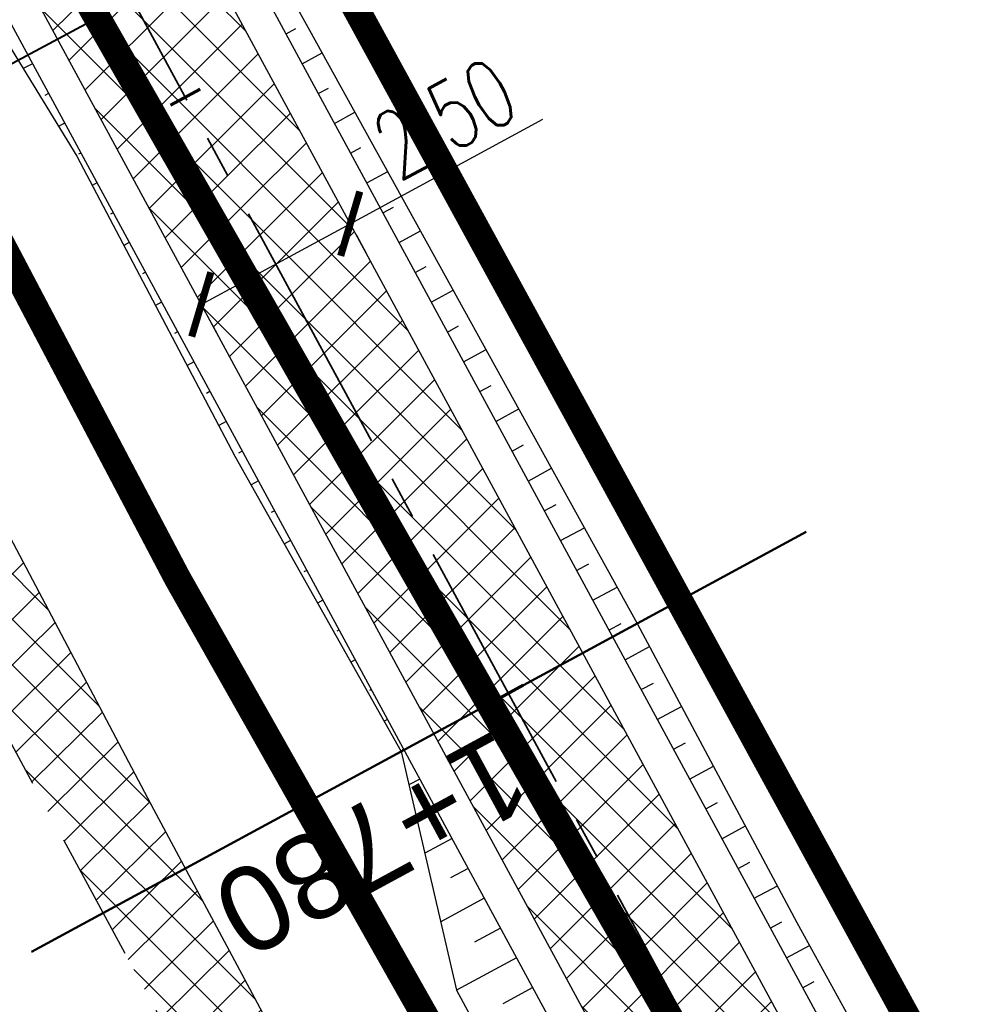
# Model space of a CAD drawing. Header units: metres. Extents: x 7529682 to 7533711, y 5721195 to 5727842.
# Tile 140 of 232: x 7530541 to 7530555, y 5726220 to 5726234. Entities that reach past the tile are written whole.
import ezdxf

# ---------------------------------------------------------------- set-up
doc = ezdxf.new("R2010")
doc.units = ezdxf.units.M
doc.header["$PDMODE"] = 1
doc.header["$PDSIZE"] = 0.3
for name, pattern in [('817-dzialki-09-05-04$0$HIDDEN', [0.375, 0.25, -0.125]), ('ACAD_ISO05W100', [33, 24, -3, 0, -3, 0, -3]), ('CENTER2', [28.575000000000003, 19.05, -3.175, 3.175, -3.175]), ('HIDDEN', [9.524999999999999, 6.35, -3.175])]:
    doc.linetypes.add(name, pattern=pattern)
for name, color, linetype in [('C-DROGI-SYTUACJA', 7, 'Continuous'), ('C-DROGI-SYTUACJA-ETYKIETY', 7, 'Continuous'), ('D-hatch-pobocza', 131, 'Continuous'), ('D-pobocza', 60, 'Continuous'), ('D-rowy', 160, 'Continuous'), ('D-skarpa', 2, 'Continuous'), ('D-skarpa-kreskowanie', 2, 'Continuous'), ('D-wymiary', 1, 'Continuous')]:
    doc.layers.add(name, color=color, linetype=linetype)
for name, color, linetype, lineweight, true_color in [('D-hatch-ciag-pieszo-rowerowy', 7, 'Continuous', 13, 0xff9f80), ('D-LR-etap-III', 7, '817-dzialki-09-05-04$0$HIDDEN', 50, 0x00008f), ('D-przekroje-pop', 7, 'Continuous', 50, 0x000099), ('D-typowe', 7, 'Continuous', 40, 0x0061c2)]:
    doc.layers.add(name, color=color, linetype=linetype, lineweight=lineweight, true_color=true_color)
for name, color, linetype, lineweight in [('D-krawędzie', 3, 'Continuous', 30), ('D-obrzeża', 2, 'Continuous', 30), ('D-pas-drogowy', 7, 'ACAD_ISO05W100', 50)]:
    doc.layers.add(name, color=color, linetype=linetype, lineweight=lineweight)
doc.layers.add('poprzeczki', color=7, linetype='Continuous', true_color=0x0000c7)
doc.styles.add('DIMTEXT', font='simplex.shx', dxfattribs={"width": 0.7})
doc.styles.get("Standard").update_dxf_attribs({"font": 'arial.ttf'})
doc.dimstyles.new('500', dxfattribs={"dimtxt": 1, "dimasz": 0.6999999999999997, "dimexe": 0.2, "dimexo": 0.5, "dimgap": 0.2, "dimtad": 1, "dimrnd": 0.005, "dimzin": 0, "dimdsep": 46, "dimtxsty": 'DIMTEXT', "dimblk": 'ARCHTICK', "dimcen": 0, "dimclrd": 256, "dimclre": 256, "dimclrt": 2, "dimadec": 5, "dimazin": 0, "dimtfac": 1, "dimtofl": 0, "dimtmove": 0, "dimatfit": 3, "dimfxl": 1, "dimtolj": 1, "dimtzin": 0, "dimlwd": -1, "dimlwe": -1, "dimarcsym": 0})
pattern_1 = [(45, (0, 0), (-0.3367596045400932, 0.3367596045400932), []), (135, (0, 0), (-0.3367596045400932, -0.3367596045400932), [])]

# ---------------------------------------------------------------- blocks, each defined once
blk = doc.blocks.new('_ArchTick')
at = {"color": 0, "linetype": 'ByBlock', "const_width": 0.15}
blk.add_lwpolyline([(-0.5, -0.5), (0.5, 0.5)], dxfattribs=at)
blk = doc.blocks.new('*D62')
at = {"layer": 'D-wymiary', "transparency": 16777216}
for p, q in [((7530546.145613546, 5726231.467926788), (7530548.988534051, 5726233.008136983)), ((7530543.947479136, 5726230.277042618), (7530546.145613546, 5726231.467926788)), ((7530546.38379038, 5726231.028299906), (7530546.24088428, 5726231.292076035)), ((7530544.18565597, 5726229.837415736), (7530544.04274987, 5726230.101191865))]:
    blk.add_line(p, q, dxfattribs=at)
at = {"layer": 'Defpoints', "color": 0, "transparency": 16777216}
for p in [(7530546.145613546, 5726231.467926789), (7530546.145613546, 5726231.467926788), (7530543.947479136, 5726230.277042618)]:
    blk.add_point(p, dxfattribs=at)
at = {"layer": 'D-wymiary', "transparency": 16777216, "xscale": 0.6999999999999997, "yscale": 0.6999999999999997, "zscale": 0.6999999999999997}
for p, rotation in [((7530546.145613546, 5726231.467926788), 28.44752390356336), ((7530543.947479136, 5726230.277042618), 208.4475239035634)]:
    blk.add_blockref('_ArchTick', p, dxfattribs=dict(at, rotation=rotation))
at = {"layer": 'D-wymiary', "color": 2, "transparency": 16777216, "insert": (7530547.541365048, 5726233.020233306), "char_height": 1, "attachment_point": 5, "rotation": 28.44752390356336, "style": 'DIMTEXT'}
blk.add_mtext('\\A1;2.50', dxfattribs=at)
blk = doc.blocks.new('AeccTickLine')
at = {"color": 0, "linetype": 'ByBlock', "lineweight": -2}
blk.add_line((0, 1), (-3.673819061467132e-16, -1), dxfattribs=at)

msp = doc.modelspace()

# ---------------------------------------------------------------- hatches: boundary and pattern name
at = {"layer": 'D-hatch-ciag-pieszo-rowerowy'}
h = msp.add_hatch(dxfattribs=at)
h.set_pattern_fill('ANSI37', color=256, scale=0.15, style=0)
h.set_pattern_definition(pattern_1)
edge = h.paths.add_edge_path()
edge.add_line((7530579.998522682, 5726163.493739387), (7530582.284496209, 5726164.518555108))
edge.add_line((7530582.284496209, 5726164.518555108), (7530574.938047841, 5726178.433592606))
edge.add_arc((7530619.154135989, 5726201.777490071), 49.99999999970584, 202.6680019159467, 207.8318275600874, ccw=False)
edge.add_line((7530573.016462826, 5726182.507951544), (7530570.149922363, 5726189.371401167))
edge.add_arc((7530524.012249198, 5726170.10186264), 50.00000000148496, 22.66800191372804, 27.59343639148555)
edge.add_line((7530568.325081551, 5726193.261588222), (7530565.111118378, 5726199.411048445))
edge.add_arc((7530529.660852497, 5726180.883267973), 40.00000000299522, 27.5934364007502, 33.13088798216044)
edge.add_line((7530563.157820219, 5726202.745407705), (7530555.510576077, 5726214.462444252))
edge.add_arc((7530589.007543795, 5726236.324583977), 39.99999999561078, 208.4475238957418, 213.1308879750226, ccw=False)
edge.add_line((7530553.837393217, 5726217.270437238), (7530543.027684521, 5726237.223001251))
edge.add_line((7530543.027684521, 5726237.223001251), (7530528.098577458, 5726266.318802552))
edge.add_line((7530528.098577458, 5726266.318802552), (7530507.524476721, 5726305.703644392))
edge.add_line((7530507.524476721, 5726305.703644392), (7530488.365786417, 5726341.908676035))
edge.add_line((7530488.365786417, 5726341.908676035), (7530485.291037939, 5726347.724119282))
edge.add_line((7530485.291037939, 5726347.724119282), (7530482.336740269, 5726347.963133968))
edge.add_line((7530482.336740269, 5726347.963133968), (7530486.156097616, 5726340.739370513))
edge.add_line((7530486.156097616, 5726340.739370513), (7530505.311679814, 5726304.540212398))
edge.add_line((7530505.311679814, 5726304.540212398), (7530525.878466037, 5726265.169372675))
edge.add_line((7530525.878466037, 5726265.169372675), (7530540.816194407, 5726236.056769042))
edge.add_line((7530540.816194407, 5726236.056769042), (7530551.687957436, 5726215.98966512))
edge.add_arc((7530586.858108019, 5726235.043811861), 40.00000000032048, 208.4475238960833, 213.1308879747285)
edge.add_line((7530553.361140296, 5726213.181672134), (7530560.998180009, 5726201.480270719))
edge.add_arc((7530527.501212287, 5726179.618130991), 40.00000000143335, 27.59343638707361, 33.130887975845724, ccw=False)
edge.add_line((7530562.95147817, 5726198.145911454), (7530566.059636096, 5726192.19889448))
edge.add_arc((7530521.746803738, 5726169.039168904), 50.00000000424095, 22.668001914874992, 27.593436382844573, ccw=False)
edge.add_line((7530567.884476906, 5726188.308707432), (7530570.753025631, 5726181.440449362))
edge.add_arc((7530616.890698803, 5726200.709987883), 50.00000000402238, 202.6680019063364, 207.8318275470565)
edge.add_line((7530572.674610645, 5726177.366090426), (7530579.998522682, 5726163.493739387))
at = {"layer": 'D-hatch-pobocza'}
h = msp.add_hatch(dxfattribs=at)
h.set_pattern_fill('ANSI37', color=256, scale=0.15, style=0)
h.set_pattern_definition(pattern_1)
h.paths.add_polyline_path([(7530484.05, 5726334.34), (7530471.92, 5726357.11), (7530458.95, 5726381.07), (7530447.57, 5726403.23), (7530435.55, 5726425.46), (7530424.34, 5726446.96), (7530408.219999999, 5726477.68), (7530396.719999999, 5726499.26), (7530381.74, 5726527.87), (7530371.44, 5726547.5), (7530359.58, 5726569.81), (7530349.42, 5726588.72), (7530332.29, 5726621.37), (7530323.719999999, 5726638.05), (7530306.54, 5726670.82), (7530298.559999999, 5726686.33), (7530287.259999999, 5726707.54), (7530284.291048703, 5726713.261271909), (7530282.669641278, 5726712.403913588), (7530284.501430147, 5726708.939695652), (7530291.375516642, 5726695.939652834), (7530296.045865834, 5726687.107244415), (7530304.46414878, 5726671.186868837), (7530316.603827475, 5726648.181421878), (7530333.058434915, 5726617.014067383), (7530350.00379698, 5726585.00616126), (7530367.257623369, 5726552.315762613), (7530385.762825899, 5726517.234589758), (7530404.054360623, 5726482.546167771), (7530421.086512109, 5726450.182125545), (7530442.441939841, 5726409.661369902), (7530463.421308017, 5726369.849931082), (7530489.269347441, 5726320.82820421), (7530506.411845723, 5726288.291398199), (7530524.314558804, 5726254.7836642), (7530540.549094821, 5726224.891183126), (7530548.272673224, 5726210.668598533), (7530551.69684983, 5726207.034942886), (7530543.21, 5726222.9), (7530538.34, 5726232.11), (7530533.7, 5726240.35), (7530511.95, 5726280.97), (7530499.24, 5726305.31)])

# ---------------------------------------------------------------- linework, layer by layer
at = {"layer": 'C-DROGI-SYTUACJA', "color": 10, "linetype": 'CENTER2', "lineweight": 35, "ltscale": 0.2}
msp.add_lwpolyline([(7530444.81964382, 5726422.144181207), (7530467.787193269, 5726378.155809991), (7530487.261147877, 5726341.323634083), (7530506.418078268, 5726305.121928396), (7530526.988521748, 5726265.744087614), (7530541.921939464, 5726236.639885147), (7530552.762675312, 5726216.630051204, 0.02043787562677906), (7530554.435858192, 5726213.822058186), (7530562.078000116, 5726202.112839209, -0.02416639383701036), (7530564.031298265, 5726198.778479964), (7530567.391574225, 5726192.349071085, -0.02149457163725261), (7530568.851446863, 5726189.236921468), (7530572.058530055, 5726181.558099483, 0.02253525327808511), (7530573.595798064, 5726178.298612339), (7530581.269449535, 5726163.763813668, 0.09655801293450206), (7530584.871000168, 5726159.294358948), (7530589.549337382, 5726155.353842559, -0.1081082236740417), (7530591.633482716, 5726152.642882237), (7530599.060079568, 5726136.869261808, -0.1935663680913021), (7530599.403975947, 5726130.908749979), (7530599.097438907, 5726129.998316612, 0.2231735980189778), (7530599.582685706, 5726125.774388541), (7530602.576188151, 5726120.930317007, -0.0171909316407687)], format="xyb", dxfattribs=at)
at = {"layer": 'D-krawędzie', "linetype": 'HIDDEN', "ltscale": 0.3}
msp.add_lwpolyline([(7530304.46414878, 5726671.186868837), (7530316.603827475, 5726648.181421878), (7530333.058434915, 5726617.014067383), (7530350.00379698, 5726585.00616126), (7530367.257623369, 5726552.315762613), (7530385.762825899, 5726517.234589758), (7530404.054360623, 5726482.546167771), (7530421.086512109, 5726450.182125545), (7530442.441939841, 5726409.661369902), (7530463.421308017, 5726369.849931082), (7530489.269347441, 5726320.82820421), (7530506.411845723, 5726288.291398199), (7530524.314558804, 5726254.7836642), (7530540.549094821, 5726224.891183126), (7530548.24, 5726210.73)], dxfattribs=at)
at = {"layer": 'D-LR-etap-III', "ltscale": 10, "flags": 128}
msp.add_lwpolyline([(7531750.474471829, 5723895.103125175, 0.4, 0.4, 0), (7531750.505, 5723895.13, 0.4, 0.4, 0), (7531682.71, 5724022.92, 0.4, 0.4, 0), (7531619.177023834, 5724147.203692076, 0.4, 0.4, 0), (7531592.308960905, 5724198.48863389, 0.4, 0.4, 0), (7531553.263875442, 5724272.918564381, 0.4, 0.4, 0), (7531504.019999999, 5724366.79, 0.4, 0.4, 0), (7531482.09, 5724407.62, 0.4, 0.4, 0), (7531412.350402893, 5724541.182759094, 0.4, 0.4, 0), (7531388.463669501, 5724586.929768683, 0.4, 0.4, 0), (7531345.12, 5724669.94, 0.4, 0.4, 0), (7531127.66, 5725081.67, 0.4, 0.4, 0), (7531059.253139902, 5725211.040795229, 0.4, 0.4, 0), (7531008.007244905, 5725307.953830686, 0.4, 0.4, 0), (7530964.181635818, 5725390.835555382, 0.4, 0.4, 0), (7530914.557354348, 5725484.683561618, 0.4, 0.4, 0), (7530865.243241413, 5725577.493975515, 0.4, 0.4, 0), (7530840.085257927, 5725624.058651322, 0.4, 0.4, 0), (7530802.559525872, 5725694.924584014, 0.4, 0.4, 0), (7530755.54, 5725787.51, 0.4, 0.4, 0), (7530708.717810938, 5725876.303221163, 0.4, 0.4, 0), (7530695.12, 5725902.09, 0.4, 0.4, 0), (7530642.91397006, 5726001.07839487, 0.4, 0.4, 0), (7530634.934723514, 5726016.146615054, 0.4, 0.4, 0), (7530610.820000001, 5726061.929999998, 0.4, 0.4, 0), (7530610.820000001, 5726061.929999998, 0.4, 0.4, 0), (7530607.21, 5726063.51, 0.4, 0.4, 0), (7530597.42, 5726080.68, 0.4, 0.4, 0), (7530591.16, 5726088.44, 0.4, 0.4, 0), (7530581.28, 5726107.21, 0.4, 0.4, 0), (7530571.29, 5726130.56, 0.4, 0.4, 0), (7530549.554994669, 5726171.527317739, 0.4, 0.4, 0), (7530531.014309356, 5726206.473807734, 0.4, 0.4, 0), (7530516.461208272, 5726236.016618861, 0.4, 0.4, 0), (7530500.798929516, 5726266.141265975, 0.4, 0.4, 0), (7530491.349999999, 5726283.94, 0.4, 0.4, 0), (7530482.4, 5726303.41, 0.4, 0.4, 0), (7530482.4, 5726303.41, 0.4, 0.4, 0), (7530450.41, 5726357.28, 0.4, 0.4, 0), (7530397.759396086, 5726458.499907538, 0.4, 0.4, 0), (7530334.707815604, 5726583.664702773, 0.4, 0.4, 0), (7530303.939274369, 5726645.167943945, 0.4, 0.4, 0), (7530300.509779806, 5726651.777515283, 0.4, 0.4, 0), (7530289.213532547, 5726671.966724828, 0.4, 0.4, 0), (7530281.54, 5726685.57, 0.4, 0.4, 0), (7530261.37085633, 5726724.163374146, 0.4, 0.4, 0), (7530254.03, 5726738.21, 0.4, 0.4, 0), (7530197.219999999, 5726845.06, 0.4, 0.4, 0), (7530194.71, 5726849.15, 0.4, 0.4, 0), (7530195.92, 5726850.75, 0.4, 0.4, 0), (7530170.546669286, 5726892.961489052, 0.4, 0.4, 0), (7530143.174718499, 5726945.065838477, 0.4, 0.4, 0), (7530105.059999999, 5727018.32, 0.4, 0.4, 0), (7530100.059999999, 5727027.16, 0.4, 0.4, 0), (7530062.318670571, 5727099.625398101, 0.4, 0.4, 0), (7530015.378537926, 5727189.420463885, 0.4, 0.4, 0), (7529983.207960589, 5727250.206596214, 0.4, 0.4, 0), (7529953.284293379, 5727306.74720398, 0.4, 0.4, 0), (7529900.67053443, 5727406.15903814, 0.4, 0.4, 0), (7529890.630239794, 5727425.131178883, 0.4, 0.4, 0), (7529875.155383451, 5727454.426350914, 0.4, 0.4, 0), (7529857.560096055, 5727487.787346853, 0.4, 0.4, 0), (7529835.194401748, 5727530.19312405, 0.4, 0.4, 0), (7529811.740544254, 5727574.662079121, 0.4, 0.4, 0), (7529792.101859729, 5727611.922638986, 0.4, 0.4, 0), (7529768.066117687, 5727657.469613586, 0.4, 0.4, 0), (7529755.210566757, 5727682.131373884, 0.4, 0.4, 0), (7529753.309999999, 5727681.13, 0.4, 0.4, 0), (7529739.21, 5727707.77, 0.4, 0.4, 0), (7529735.394745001, 5727711.251990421, 0.4, 0.4, 0), (7529725.42, 5727730.2, 0.4, 0.4, 0), (7529723.55, 5727729.88, 0.4, 0.4, 0), (7529695.566668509, 5727782.932080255, 0.4, 0.4, 0), (7529717.67971874, 5727794.024357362, 0.4, 0.4, 0), (7529736.274870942, 5727758.647400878, 0.4, 0.4, 0), (7529736.274870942, 5727758.647400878, 0.4, 0.4, 0), (7529744.511003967, 5727750.406106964, 0.4, 0.4, 0), (7529744.511003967, 5727750.406106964, 0.4, 0.4, 0), (7529750.282568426, 5727738.549848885, 0.4, 0.4, 0), (7529777.108510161, 5727687.569424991, 0.4, 0.4, 0), (7529796.51537536, 5727651.329932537, 0.4, 0.4, 0), (7529814.937945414, 5727616.793170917, 0.4, 0.4, 0), (7529839.006722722, 5727572.303976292, 0.4, 0.4, 0), (7529860.617626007, 5727532.509108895, 0.4, 0.4, 0), (7529882.348967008, 5727491.504261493, 0.4, 0.4, 0), (7529904.865139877, 5727449.096370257, 0.4, 0.4, 0), (7529920.747384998, 5727418.884773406, 0.4, 0.4, 0), (7529946.676504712, 5727368.547487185, 0.4, 0.4, 0), (7529972.024701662, 5727320.573310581, 0.4, 0.4, 0), (7529987.740014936, 5727290.153392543, 0.4, 0.4, 0), (7529996.497385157, 5727273.661630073, 0.4, 0.4, 0), (7530017.541471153, 5727234.202689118, 0.4, 0.4, 0), (7530033.053657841, 5727204.864166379, 0.4, 0.4, 0), (7530051.622983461, 5727170.222745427, 0.4, 0.4, 0), (7530069.276612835, 5727137.015751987, 0.4, 0.4, 0), (7530089.385386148, 5727097.533639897, 0.4, 0.4, 0), (7530109.712512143, 5727060.746615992, 0.4, 0.4, 0), (7530136.769722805, 5727011.640131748, 0.4, 0.4, 0), (7530162.446686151, 5726962.743777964, 0.4, 0.4, 0), (7530187.674104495, 5726916.992101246, 0.4, 0.4, 0), (7530207.820739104, 5726879.335323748, 0.4, 0.4, 0), (7530230.625609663, 5726834.518686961, 0.4, 0.4, 0), (7530262.288093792, 5726776.61832811, 0.4, 0.4, 0), (7530277.509672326, 5726760.213143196, 0.4, 0.4, 0), (7530286.036865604, 5726744.106684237, 0.4, 0.4, 0), (7530288.097472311, 5726735.884066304, 0.4, 0.4, 0), (7530290.393870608, 5726725.046963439, 0.4, 0.4, 0), (7530296.17664807, 5726713.582980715, 0.4, 0.4, 0), (7530302.726195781, 5726701.18226779, 0.4, 0.4, 0), (7530325.685047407, 5726657.466383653, 0.4, 0.4, 0), (7530343.243978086, 5726623.648592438, 0.4, 0.4, 0), (7530360.229820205, 5726591.746871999, 0.4, 0.4, 0), (7530383.20855044, 5726548.059469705, 0.4, 0.4, 0), (7530406.017875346, 5726503.605514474, 0.4, 0.4, 0), (7530427.464919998, 5726462.620289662, 0.4, 0.4, 0), (7530447.9278544, 5726424.388014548, 0.4, 0.4, 0), (7530471.126878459, 5726379.920667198, 0.4, 0.4, 0), (7530490.501003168, 5726343.033350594, 0.4, 0.4, 0), (7530509.499458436, 5726306.733076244, 0.4, 0.4, 0), (7530529.890269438, 5726267.244072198, 0.4, 0.4, 0), (7530543.852446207, 5726238.990319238, 0.4, 0.4, 0), (7530554.808897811, 5726218.943990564, 0.4, 0.4, 0), (7530559.027108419, 5726212.223286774, 0.4, 0.4, 0), (7530563.060988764, 5726206.409670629, 0.4, 0.4, 0), (7530566.93354971, 5726200.463543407, 0.4, 0.4, 0), (7530569.771022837, 5726194.901501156, 0.4, 0.4, 0), (7530571.47319415, 5726191.282350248, 0.4, 0.4, 0), (7530572.839142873, 5726188.024533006, 0.4, 0.4, 0), (7530575.295071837, 5726182.034664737, 0.4, 0.4, 0), (7530579.736851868, 5726173.306070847, 0.4, 0.4, 0), (7530583.3, 5726167.41, 0.4, 0.4, 0), (7530593.4, 5726163.33, 0.4, 0.4, 0), (7530598.618375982, 5726155.264489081, 0.4, 0.4, 0), (7530608.258304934, 5726140.497132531, 0.4, 0.4, 0), (7530603.269999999, 5726136.83, 0.4, 0.4, 0), (7530606.53, 5726131.84, 0.4, 0.4, 0), (7530604.239057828, 5726124.21679044, 0.4, 0.4, 0), (7530605.847136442, 5726121.630127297, 0.4, 0.4, 0), (7530608.971611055, 5726116.164124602, 0.4, 0.4, 0), (7530618.114293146, 5726097.791111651, 0.4, 0.4, 0), (7530651.213125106, 5726034.959524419, 0.4, 0.4, 0), (7530670.243741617, 5725998.61095082, 0.4, 0.4, 0), (7530698.075474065, 5725945.952624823, 0.4, 0.4, 0), (7530716.505955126, 5725911.3051464, 0.4, 0.4, 0), (7530735.223454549, 5725875.667401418, 0.4, 0.4, 0), (7530752.504235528, 5725842.154920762, 0.4, 0.4, 0), (7530778.310652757, 5725793.501254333, 0.4, 0.4, 0), (7530797.499961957, 5725756.381811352, 0.4, 0.4, 0), (7530812.518974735, 5725728.28874362, 0.4, 0.4, 0), (7530820.039295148, 5725713.160404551, 0.4, 0.4, 0), (7530822.422446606, 5725710.193574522, 0.4, 0.4, 0), (7530833.154893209, 5725688.800634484, 0.4, 0.4, 0), (7530849.629354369, 5725656.158601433, 0.4, 0.4, 0), (7530867.98290276, 5725621.963939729, 0.4, 0.4, 0), (7530872.629809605, 5725612.88760475, 0.4, 0.4, 0), (7530880.354488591, 5725597.594500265, 0.4, 0.4, 0), (7530883.839446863, 5725593.389159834, 0.4, 0.4, 0), (7530891.782113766, 5725587.763349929, 0.4, 0.4, 0), (7530895.038670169, 5725584.280746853, 0.4, 0.4, 0), (7530897.033644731, 5725580.941110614, 0.4, 0.4, 0), (7530900.951646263, 5725579.945856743, 0.4, 0.4, 0), (7530904.80970798, 5725571.977328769, 0.4, 0.4, 0), (7530903.682362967, 5725568.566434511, 0.4, 0.4, 0), (7530908.900614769, 5725558.844845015, 0.4, 0.4, 0), (7530910.252030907, 5725545.671606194, 0.4, 0.4, 0), (7530912.872986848, 5725538.645543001, 0.4, 0.4, 0), (7530945.278171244, 5725478.464284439, 0.4, 0.4, 0), (7530959.692318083, 5725450.24628822, 0.4, 0.4, 0), (7531002.82670893, 5725368.192370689, 0.4, 0.4, 0), (7531044.703532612, 5725290.314293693, 0.4, 0.4, 0), (7531064.098839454, 5725253.212562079, 0.4, 0.4, 0), (7531083.010253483, 5725216.677517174, 0.4, 0.4, 0), (7531113.013137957, 5725158.465613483, 0.4, 0.4, 0), (7531137.364304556, 5725113.07076138, 0.4, 0.4, 0), (7531150.830830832, 5725086.711759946, 0.4, 0.4, 0), (7531159.745663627, 5725076.640848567, 0.4, 0.4, 0), (7531166.309999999, 5725074.58, 0.4, 0.4, 0), (7531172.29, 5725062.58, 0.4, 0.4, 0), (7531170.589828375, 5725055.605912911, 0.4, 0.4, 0), (7531173.732823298, 5725044.080706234, 0.4, 0.4, 0), (7531215.342008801, 5724964.859648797, 0.4, 0.4, 0), (7531238.054496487, 5724921.684649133, 0.4, 0.4, 0), (7531262.389821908, 5724875.282876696, 0.4, 0.4, 0), (7531295.587160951, 5724811.265731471, 0.4, 0.4, 0), (7531348.487908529, 5724712.362812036, 0.4, 0.4, 0), (7531363.740817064, 5724682.68394264, 0.4, 0.4, 0), (7531366.986905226, 5724675.865317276, 0.4, 0.4, 0), (7531382.541261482, 5724646.110625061, 0.4, 0.4, 0), (7531401.299165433, 5724610.874551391, 0.4, 0.4, 0), (7531428.964837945, 5724558.862274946, 0.4, 0.4, 0), (7531449.111202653, 5724520.397801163, 0.4, 0.4, 0), (7531477.292992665, 5724465.831467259, 0.4, 0.4, 0), (7531500.996290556, 5724421.112506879, 0.4, 0.4, 0), (7531512.121834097, 5724400.549045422, 0.4, 0.4, 0), (7531513.78163794, 5724396.757451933, 0.4, 0.4, 0), (7531526.32, 5724379.39, 0.4, 0.4, 0), (7531566.783642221, 5724302.73628205, 0.4, 0.4, 0), (7531578.579156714, 5724282.774819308, 0.4, 0.4, 0), (7531584.232619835, 5724273.111246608, 0.4, 0.4, 0), (7531590.109283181, 5724263.508189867, 0.4, 0.4, 0), (7531593.027899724, 5724258.771479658, 0.4, 0.4, 0), (7531595.711841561, 5724254.226824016, 0.4, 0.4, 0), (7531601.659976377, 5724243.898197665, 0.4, 0.4, 0), (7531606.097733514, 5724235.986407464, 0.4, 0.4, 0), (7531609.382207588, 5724230.799061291, 0.4, 0.4, 0), (7531611.580260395, 5724227.671180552, 0.4, 0.4, 0), (7531612.707802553, 5724225.86410867, 0.4, 0.4, 0), (7531618.665224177, 5724214.480919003, 0.4, 0.4, 0), (7531619.885522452, 5724212.333950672, 0.4, 0.4, 0), (7531620.931818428, 5724210.787064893, 0.4, 0.4, 0), (7531623.518605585, 5724207.111542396, 0.4, 0.4, 0), (7531626.143926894, 5724203.61306897, 0.4, 0.4, 0), (7531632.022984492, 5724196.485954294, 0.4, 0.4, 0), (7531653.949089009, 5724152.617641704, 0.4, 0.4, 0), (7531656.750690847, 5724143.103797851, 0.4, 0.4, 0), (7531659.61440691, 5724133.254504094, 0.4, 0.4, 0), (7531661.627147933, 5724128.646047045, 0.4, 0.4, 0.01093811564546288), (7531674.314987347, 5724101.43546424, 0.4, 0.4, 0), (7531685.137626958, 5724081.408252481, 0.4, 0.4, 0), (7531692.159945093, 5724066.277333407, 0.4, 0.4, 0), (7531699.662164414, 5724051.388120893, 0.4, 0.4, 0), (7531704.480624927, 5724040.808561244, 0.4, 0.4, 0), (7531704.480624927, 5724040.808561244, 0.4, 0.4, 0), (7531704.401251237, 5724037.368913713, 0.4, 0.4, 0), (7531720.383609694, 5724003.441317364, 0.4, 0.4, 0), (7531728.79890528, 5723986.206298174, 0.4, 0.4, 0), (7531733.237926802, 5723977.192631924, 0.4, 0.4, 0), (7531736.750027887, 5723969.505210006, 0.4, 0.4, 0), (7531737.336143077, 5723968.518916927, 0.4, 0.4, 0), (7531738.285051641, 5723967.699360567, 0.4, 0.4, 0), (7531742.180915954, 5723962.346428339, 0.4, 0.4, 0), (7531744.286141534, 5723958.615526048, 0.4, 0.4, 0), (7531755.393260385, 5723944.192617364, 0.4, 0.4, 0), (7531758.69, 5723936.76, 0.4, 0.4, 0), (7531780.08, 5723929.25, 0.4, 0.4, 0), (7531792.611989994, 5723906.337708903, 0.4, 0.4, 0), (7531792.611989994, 5723906.337708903, 0.4, 0.4, 0), (7531756.962094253, 5723883.055323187, 0.4, 0.4, 0), (7531750.46, 5723895.130000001, 0.4, 0.4, 0), (7531750.46, 5723895.130000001, 0, 0, 0)], format="xyseb", dxfattribs=at)
at = {"layer": 'D-obrzeża'}
for points in [[(7530445.927238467, 5726422.723607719), (7530468.89375299, 5726378.737218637), (7530488.365786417, 5726341.908676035), (7530507.524476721, 5726305.703644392), (7530528.098577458, 5726266.318802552), (7530543.027684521, 5726237.223001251), (7530553.837393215, 5726217.270437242, 0.02043787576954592), (7530555.510576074, 5726214.462444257), (7530563.157820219, 5726202.745407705, -0.0241663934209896), (7530565.111118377, 5726199.411048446), (7530568.325081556, 5726193.261588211, -0.0214945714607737), (7530570.149922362, 5726189.371401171), (7530573.016462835, 5726182.507951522, 0.02253525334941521), (7530574.938047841, 5726178.433592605), (7530582.466790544, 5726164.173268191, 0.1441227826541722), (7530586.406513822, 5726160.126788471), (7530591.401727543, 5726157.316315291, -0.1432658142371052), (7530593.36372415, 5726155.307912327), (7530594.228048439, 5726153.684013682)], [(7530443.712049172, 5726421.564754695), (7530466.680633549, 5726377.574401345), (7530486.156097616, 5726340.739370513), (7530505.311679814, 5726304.540212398), (7530525.878466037, 5726265.169372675), (7530540.816194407, 5726236.056769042), (7530551.687957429, 5726215.989665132, 0.02043787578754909), (7530553.361140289, 5726213.181672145), (7530560.998180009, 5726201.480270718, -0.02416639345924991), (7530562.95147817, 5726198.145911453), (7530566.059636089, 5726192.198894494, -0.02149457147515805), (7530567.884476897, 5726188.308707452), (7530570.753025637, 5726181.440449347, 0.02253525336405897), (7530572.674610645, 5726177.366090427), (7530580.714128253, 5726162.138298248, 0.1015835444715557), (7530584.545960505, 5726157.478765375), (7530584.686263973, 5726157.365285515, -0.1007353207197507), (7530588.494501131, 5726152.75026333), (7530588.874100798, 5726152.037068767)]]:
    msp.add_lwpolyline(points, format="xyb", dxfattribs=at)
at = {"layer": 'D-pas-drogowy', "ltscale": 0.2, "flags": 128}
msp.add_lwpolyline([(7531633.018560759, 5724182.834272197, 0.4, 0.4, 0), (7531617.558899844, 5724211.608162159, 0.4, 0.4, 0), (7531566.783642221, 5724302.73628205, 0.4, 0.4, 0), (7531538.419082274, 5724356.469679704, 0.4, 0.4, 0), (7531526.32, 5724379.39, 0.4, 0.4, 0), (7531516.102085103, 5724393.607319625, 0.4, 0.4, 0.001485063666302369), (7531513.78037409, 5724396.837773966, 0.4, 0.4, 0), (7531501.87, 5724413.41, 0.4, 0.4, 0), (7531474.926107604, 5724464.507896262, 0.4, 0.4, 0), (7531446.200436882, 5724518.992313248, 0.4, 0.4, 0), (7531424.962185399, 5724559.262257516, 0.4, 0.4, 0), (7531398.444460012, 5724609.565801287, 0.4, 0.4, 0), (7531379.647455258, 5724645.216004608, 0.4, 0.4, 0), (7531365.23, 5724672.56, 0.4, 0.4, 0), (7531341.305752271, 5724717.915356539, 0.4, 0.4, 0), (7531312.899996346, 5724771.788898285, 0.4, 0.4, 0), (7531292.590923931, 5724810.306502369, 0.4, 0.4, 0), (7531259.391619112, 5724873.271351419, 0.4, 0.4, 0), (7531233.740401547, 5724921.922582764, 0.4, 0.4, 0), (7531203.072738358, 5724980.092044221, 0.4, 0.4, 0), (7531173.471398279, 5725036.225177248, 0.4, 0.4, 0), (7531168.269999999, 5725046.09, 0.4, 0.4, 0), (7531172.29, 5725062.58, 0.4, 0.4, 0), (7531166.309999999, 5725074.58, 0.4, 0.4, 0), (7531150.32, 5725079.6, 0.4, 0.4, 0), (7531141.5, 5725096.43, 0.4, 0.4, 0), (7531109.311735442, 5725157.814415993, 0.4, 0.4, 0), (7531086.641300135, 5725201.047918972, 0.4, 0.4, 0), (7531059.198258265, 5725253.383662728, 0.4, 0.4, 0), (7531028.206828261, 5725312.48946212, 0.4, 0.4, 0), (7530999.104694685, 5725367.990143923, 0.4, 0.4, 0), (7530956.247527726, 5725449.724815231, 0.4, 0.4, 0), (7530924.397774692, 5725510.463768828, 0.4, 0.4, 0), (7530897.509999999, 5725561.74, 0.4, 0.4, 0), (7530894.46, 5725566.14, 0.4, 0.4, 0), (7530892.16, 5725570.49, 0.4, 0.4, 0), (7530869.362688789, 5725613.307018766, 0.4, 0.4, 0), (7530861.693971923, 5725627.704613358, 0.4, 0.4, 0), (7530852.74, 5725644.52, 0.4, 0.4, 0), (7530831.509999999, 5725684.2, 0.4, 0.4, 0), (7530811.13, 5725722.52, 0.4, 0.4, 0), (7530792.3476413, 5725757.940652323, 0.4, 0.4, 0), (7530768.03, 5725803.8, 0.4, 0.4, 0), (7530748.768542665, 5725840.178507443, 0.4, 0.4, 0), (7530727.7, 5725879.97, 0.4, 0.4, 0), (7530712.0981582, 5725909.54523909, 0.4, 0.4, 0), (7530693.644105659, 5725944.645156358, 0.4, 0.4, 0), (7530665.702224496, 5725997.538976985, 0.4, 0.4, 0), (7530641.759999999, 5726042.88, 0.4, 0.4, 0), (7530616.5, 5726091.48, 0.4, 0.4, 0), (7530604.628439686, 5726114.319880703, 0.4, 0.4, -0.007762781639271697), (7530602.5, 5726118.43, 0.4, 0.4, 0), (7530603.992037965, 5726123.394821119, 0.4, 0.4, 0), (7530606.53, 5726131.84, 0.4, 0.4, 0), (7530603.269999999, 5726136.83, 0.4, 0.4, 0), (7530593.775620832, 5726151.368713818, 0.4, 0.4, 0), (7530590.202637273, 5726156.84001263, 0.4, 0.4, 0), (7530583.3, 5726167.41, 0.4, 0.4, 0), (7530580.578343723, 5726170.427567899, 0.4, 0.4, 0), (7530575.849999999, 5726175.67, 0.4, 0.4, 0), (7530569.009999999, 5726186.66, 0.4, 0.4, 0), (7530562.555322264, 5726199.189409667, 0.4, 0.4, 0), (7530555.67, 5726211.39, 0.4, 0.4, 0), (7530548.29, 5726224.23, 0.4, 0.4, 0), (7530540.58, 5726237.71, 0.4, 0.4, 0), (7530532.679999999, 5726252.65, 0.4, 0.4, 0), (7530524.059999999, 5726269.35, 0.4, 0.4, 0), (7530502.82, 5726309.91, 0.4, 0.4, 0), (7530488.83, 5726336.63, 0.4, 0.4, 0), (7530466.03, 5726380.16, 0.4, 0.4, 0), (7530438.469999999, 5726432.77, 0.4, 0.4, 0), (7530424.53, 5726459.09, 0.4, 0.4, 0), (7530401.63, 5726502.97, 0.4, 0.4, 0), (7530383.38, 5726538.06, 0.4, 0.4, 0), (7530353.969999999, 5726593.52, 0.4, 0.4, 0), (7530338.469999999, 5726622.74, 0.4, 0.4, 0), (7530322.009999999, 5726653.88, 0.4, 0.4, 0), (7530297.54, 5726700.33, 0.4, 0.4, 0), (7530287.38, 5726719.6, 0.4, 0.4, 0), (7530285.94993921, 5726722.315508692, 0.4, 0.4, 0), (7530280.259999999, 5726733.12, 0.4, 0.4, 0), (7530266.73, 5726758.74, 0.4, 0.4, 0), (7530260.42, 5726770.47, 0.4, 0.4, 0), (7530253.25, 5726783.82, 0.4, 0.4, 0), (7530244.95, 5726799.33, 0.4, 0.4, 0), (7530239.389999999, 5726808.49, 0.4, 0.4, 0), (7530238.29, 5726807.9, 0.4, 0.4, 0), (7530218.11, 5726850.67, 0.4, 0.4, 0), (7530175.906646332, 5726928.168028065, 0.4, 0.4, 0), (7530096.679999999, 5727076.15, 0.4, 0.4, 0), (7530094.679999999, 5727079.89, 0.4, 0.4, 0), (7530064.59693469, 5727135.522637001, 0.4, 0.4, 0), (7530046.730970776, 5727168.8921561, 0.4, 0.4, 0), (7530025.803045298, 5727208.461374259, 0.4, 0.4, 0), (7530012.846501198, 5727232.979315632, 0.4, 0.4, 0), (7529994.15, 5727268.45, 0.4, 0.4, 0), (7529981.670868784, 5727291.93018666, 0.4, 0.4, 0), (7529949.889999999, 5727351.73, 0.4, 0.4, 0), (7529924.75, 5727399.03, 0.4, 0.4, 0), (7529915.515824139, 5727417.099754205, 0.4, 0.4, 0), (7529885.83, 5727475.19, 0.4, 0.4, 0), (7529862.559999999, 5727519.97, 0.4, 0.4, 0), (7529852.984923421, 5727538.191086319, 0.4, 0.4, 0), (7529836.513084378, 5727569.51130111, 0.4, 0.4, 0), (7529815.36890814, 5727609.140983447, 0.4, 0.4, 0), (7529792.795203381, 5727651.247499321, 0.4, 0.4, 0), (7529774.199114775, 5727685.858348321, 0.4, 0.4, 0), (7529746.966026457, 5727736.059440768, 0.4, 0.4, 0), (7529733.92, 5727757.62, 0.4, 0.4, 0), (7529708.607472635, 5727806.388536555, 0.4, 0.4, 0), (7529688.491967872, 5727796.344621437, 0.4, 0.4, 0), (7529723.55, 5727729.88, 0.4, 0.4, 0), (7529725.42, 5727730.2, 0.4, 0.4, 0), (7529735.38, 5727711.28, 0.4, 0.4, 0), (7529739.21, 5727707.77, 0.4, 0.4, 0), (7529753.309999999, 5727681.13, 0.4, 0.4, 0), (7529755.178396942, 5727682.114424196, 0.4, 0.4, 0), (7529792.101859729, 5727611.922638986, 0.4, 0.4, 0), (7529811.740544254, 5727574.662079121, 0.4, 0.4, 0), (7529835.194401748, 5727530.19312405, 0.4, 0.4, 0), (7529857.560096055, 5727487.787346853, 0.4, 0.4, 0), (7529875.155383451, 5727454.426350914, 0.4, 0.4, 0), (7529890.630239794, 5727425.131178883, 0.4, 0.4, 0), (7529900.67053443, 5727406.15903814, 0.4, 0.4, 0), (7529953.284293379, 5727306.74720398, 0.4, 0.4, 0), (7529983.207960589, 5727250.206596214, 0.4, 0.4, 0), (7530015.378537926, 5727189.420463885, 0.4, 0.4, 0), (7530062.318670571, 5727099.625398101, 0.4, 0.4, 0), (7530100.059999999, 5727027.16, 0.4, 0.4, 0), (7530105.059999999, 5727018.32, 0.4, 0.4, 0), (7530143.174718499, 5726945.065838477, 0.4, 0.4, 0), (7530170.546669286, 5726892.961489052, 0.4, 0.4, 0), (7530195.92, 5726850.75, 0.4, 0.4, 0), (7530194.71, 5726849.15, 0.4, 0.4, 0), (7530197.219999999, 5726845.06, 0.4, 0.4, 0), (7530254.03, 5726738.21, 0.4, 0.4, 0), (7530261.37085633, 5726724.163374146, 0.4, 0.4, 0), (7530281.54, 5726685.57, 0.4, 0.4, 0), (7530289.213532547, 5726671.966724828, 0.4, 0.4, 0), (7530300.509779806, 5726651.777515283, 0.4, 0.4, 0), (7530303.939274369, 5726645.167943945, 0.4, 0.4, 0), (7530334.707815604, 5726583.664702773, 0.4, 0.4, 0), (7530397.759396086, 5726458.499907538, 0.4, 0.4, 0), (7530450.41, 5726357.28, 0.4, 0.4, 0), (7530482.4, 5726303.41, 0.4, 0.4, 0), (7530483.687990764, 5726301.003383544, 0.4, 0.4, 0), (7530491.349999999, 5726283.94, 0.4, 0.4, 0), (7530512.67, 5726243.78, 0.4, 0.4, 0), (7530529.429999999, 5726209.46, 0.4, 0.4, 0), (7530571.29, 5726130.56, 0.4, 0.4, 0), (7530581.28, 5726107.21, 0.4, 0.4, 0), (7530591.16, 5726088.44, 0.4, 0.4, 0), (7530597.42, 5726080.68, 0.4, 0.4, 0), (7530607.21, 5726063.51, 0.4, 0.4, 0), (7530610.820000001, 5726061.929999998, 0.4, 0.4, 0), (7530634.934723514, 5726016.146615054, 0.4, 0.4, 0), (7530642.91397006, 5726001.07839487, 0.4, 0.4, 0), (7530695.12, 5725902.09, 0.4, 0.4, 0), (7530708.717810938, 5725876.303221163, 0.4, 0.4, 0), (7530755.54, 5725787.51, 0.4, 0.4, 0), (7530802.559525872, 5725694.924584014, 0.4, 0.4, 0), (7530840.085257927, 5725624.058651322, 0.4, 0.4, 0), (7530865.243241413, 5725577.493975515, 0.4, 0.4, 0), (7530914.557354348, 5725484.683561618, 0.4, 0.4, 0), (7530964.181635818, 5725390.835555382, 0.4, 0.4, 0), (7531008.007244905, 5725307.953830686, 0.4, 0.4, 0), (7531059.253139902, 5725211.040795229, 0.4, 0.4, 0), (7531127.66, 5725081.67, 0.4, 0.4, 0), (7531345.12, 5724669.94, 0.4, 0.4, 0), (7531388.463669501, 5724586.929768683, 0.4, 0.4, 0), (7531412.350402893, 5724541.182759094, 0.4, 0.4, 0), (7531482.09, 5724407.62, 0.4, 0.4, 0), (7531504.019999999, 5724366.79, 0.4, 0.4, 0), (7531519.374444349, 5724337.520497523, 0.4, 0.4, 0), (7531563.748815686, 5724252.931583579, 0.4, 0.4, 0), (7531602.175111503, 5724179.681224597, 0.4, 0.4, 0), (7531619.177023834, 5724147.203692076, 0.4, 0.4, 0), (7531625.038493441, 5724135.63500206, 0.4, 0.4, 0), (7531656.796442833, 5724073.31633882, 0.4, 0.4, 0), (7531675.12, 5724037.36, 0.4, 0.4, 0), (7531682.71, 5724022.92, 0.4, 0.4, 0), (7531705.565196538, 5723979.810545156, 0.4, 0.4, 0), (7531736.605941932, 5723921.261514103, 0.4, 0.4, 0), (7531750.46, 5723895.130000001, 0.4, 0.4, 0), (7531740.769999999, 5723886.56, 0.4, 0.4, 0), (7531732.86, 5723885, 0.4, 0.4, 0), (7531722.179999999, 5723887.77, 0.4, 0.4, 0), (7531729.87, 5723862.17, 0.4, 0.4, 0), (7531742.92, 5723861.93, 0.4, 0.4, 0), (7531763.71, 5723859.52, 0.4, 0.4, 0), (7531768.42, 5723854.12, 0.4, 0.4, 0), (7531787.42, 5723817.97, 0.4, 0.4, 0), (7531795.57, 5723809.82, 0.4, 0.4, 0), (7531816.346897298, 5723819.850397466, 0.4, 0.4, 0), (7531816.346897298, 5723819.850397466, 0.4, 0.4, 0), (7531805.059999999, 5723843.23, 0.4, 0.4, 0), (7531803.61, 5723886.23, 0.4, 0.4, 0), (7531803.61, 5723886.23, 0.4, 0.4, 0), (7531780.08, 5723929.25, 0.4, 0.4, 0), (7531758.69, 5723936.76, 0.4, 0.4, 0), (7531749.3590272, 5723946.412126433, 0.4, 0.4, 0), (7531742.71, 5723953.29, 0.4, 0.4, 0), (7531735.177368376, 5723967.877529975, 0.4, 0.4, 0), (7531722.37, 5723992.68, 0.4, 0.4, 0), (7531705.041669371, 5724030.885563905, 0.4, 0.4, 0), (7531699.469999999, 5724043.17, 0.4, 0.4, 0), (7531692.69, 5724058.11, 0.4, 0.4, 0), (7531679.672010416, 5724084.016803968, 0.4, 0.4, 0), (7531674.55, 5724094.21, 0.4, 0.4, 0), (7531666.633166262, 5724114.002855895, 0.4, 0.4, 0), (7531649, 5724153.82, 0.4, 0.4, 0), (7531641.49, 5724149.34, 0.4, 0.4, 0), (7531626.04, 5724179.34, 0.4, 0.4, 0), (7531633.03, 5724182.84, 0, 0, 0)], format="xyseb", dxfattribs=at)
at = {"layer": 'D-pobocza'}
msp.add_lwpolyline([(7530548.272673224, 5726210.668598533), (7530551.69684983, 5726207.034942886), (7530543.21, 5726222.9), (7530538.34, 5726232.11), (7530533.7, 5726240.35), (7530511.95, 5726280.97), (7530499.24, 5726305.31), (7530484.05, 5726334.34), (7530471.92, 5726357.11), (7530458.95, 5726381.07), (7530447.57, 5726403.23), (7530435.55, 5726425.46), (7530424.34, 5726446.96), (7530408.219999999, 5726477.68), (7530396.719999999, 5726499.26), (7530381.74, 5726527.87), (7530371.44, 5726547.5), (7530359.58, 5726569.81), (7530349.42, 5726588.72), (7530332.29, 5726621.37), (7530323.719999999, 5726638.05), (7530306.54, 5726670.82)], dxfattribs=at)
for points in [[(7530324.032388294, 5726655.813713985), (7530341.471974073, 5726622.699070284), (7530358.390317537, 5726590.298920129), (7530381.35380982, 5726547.094645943), (7530404.499700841, 5726502.816380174), (7530425.990268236, 5726461.837237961), (7530446.370276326, 5726422.955378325), (7530469.336376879, 5726378.969782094), (7530488.807806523, 5726342.142381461), (7530507.967036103, 5726305.936330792), (7530528.542599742, 5726266.548688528), (7530543.469982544, 5726237.456247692), (7530554.277020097, 5726217.508614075, 0.02043787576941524), (7530555.92928817, 5726214.735721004), (7530563.576532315, 5726203.018684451, -0.0241663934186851), (7530565.554246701, 5726199.642645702), (7530568.768209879, 5726193.493185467, -0.02149457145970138), (7530570.611299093, 5726189.564096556), (7530573.477839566, 5726182.700646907, 0.0225352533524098), (7530575.380208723, 5726178.66703158), (7530582.908951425, 5726164.406707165)], [(7530320.935591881, 5726654.182808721), (7530338.372316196, 5726621.073598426), (7530355.293739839, 5726588.667549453), (7530378.257598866, 5726545.462585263), (7530401.398999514, 5726501.192909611), (7530422.890394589, 5726460.212189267), (7530443.269011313, 5726421.332984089), (7530466.238009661, 5726377.341837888), (7530485.714077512, 5726340.505665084), (7530504.869120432, 5726304.307525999), (7530525.434443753, 5726264.9394867), (7530540.373896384, 5726235.823522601), (7530551.248330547, 5726215.751488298, 0.02043787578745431), (7530552.942428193, 5726212.908395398), (7530560.579467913, 5726201.206993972, -0.02416639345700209), (7530562.508349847, 5726197.914314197), (7530565.616507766, 5726191.967297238, -0.02149457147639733), (7530567.423100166, 5726188.116012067), (7530570.291648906, 5726181.247753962, 0.02253525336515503), (7530572.232449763, 5726177.132651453), (7530572.778585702, 5726176.098205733)]]:
    msp.add_lwpolyline(points, format="xyb", dxfattribs=at)
at = {"layer": 'D-przekroje-pop', "extrusion": (0.4763536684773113, -0.8792537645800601, 0), "elevation": -1447600.09115554}
msp.add_lwpolyline([(9348976.16417172, 0), (9348971.16417172, 0), (9348963.164171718, 0)], dxfattribs=at)
at = {"layer": 'D-rowy', "linetype": 'HIDDEN', "ltscale": 0.1, "const_width": 0.4, "flags": 128}
msp.add_lwpolyline([(7530551.499172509, 5726212.266704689), (7530543.596747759, 5726226.236200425), (7530531.122140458, 5726249.920489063), (7530513.079232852, 5726284.071746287), (7530493.258053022, 5726321.227384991), (7530474.306713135, 5726357.906968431), (7530450.222123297, 5726402.719503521), (7530429.96750982, 5726441.4535147), (7530407.859108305, 5726483.738318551), (7530388.274906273, 5726520.930796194), (7530367.427952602, 5726560.808648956), (7530342.591333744, 5726608.109324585), (7530323.481608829, 5726644.276261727), (7530301.726796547, 5726686.325455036), (7530278.863028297, 5726729.804599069), (7530276.237700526, 5726736.773394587), (7530276.237700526, 5726736.773394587)], dxfattribs=at)
at = {"layer": 'D-skarpa', "linetype": 'Continuous'}
for points in [[(7530504.009067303, 5726302.848107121), (7530520.287371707, 5726271.863860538), (7530522.619854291, 5726267.4412018), (7530524.265659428, 5726264.321701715), (7530524.926050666, 5726263.030248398), (7530527.210283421, 5726258.582520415), (7530529.502477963, 5726254.138877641), (7530531.779766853, 5726249.68758675, -0.03680855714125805), (7530539.502842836, 5726236.790995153), (7530539.563343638, 5726236.672352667), (7530540.118434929, 5726235.714503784), (7530542.110440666, 5726232.464289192), (7530544.442759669, 5726228.041230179), (7530546.897943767, 5726223.684735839), (7530547.715518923, 5726220.159828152), (7530547.715518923, 5726220.159828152), (7530551.181385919, 5726213.752938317), (7530551.181385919, 5726213.752938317), (7530551.181385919, 5726213.752938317), (7530551.181385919, 5726213.752938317), (7530551.779323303, 5726212.659988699), (7530552.904868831, 5726212.822842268), (7530554.413247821, 5726210.542706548)], [(7530511.354587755, 5726301.044190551), (7530529.219069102, 5726266.909294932), (7530529.901166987, 5726265.582989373), (7530536.760698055, 5726252.243311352, -0.0222810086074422), (7530543.171968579, 5726238.673630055), (7530543.23278663, 5726238.555150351), (7530543.738765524, 5726237.572101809), (7530545.544398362, 5726234.324705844), (7530550.380254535, 5726225.571348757), (7530552.736736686, 5726221.161380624), (7530554.14091742, 5726218.602267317), (7530554.441182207, 5726217.970848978), (7530554.618676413, 5726217.635577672), (7530555.079496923, 5726216.804239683), (7530555.354480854, 5726216.338891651), (7530556.12656269, 5726215.134813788), (7530556.22542365, 5726214.990036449), (7530560.593495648, 5726208.605618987)]]:
    msp.add_lwpolyline(points, format="xyb", dxfattribs=at)
at = {"layer": 'D-skarpa-kreskowanie', "linetype": 'Continuous'}
for p, q in [((7530545.198033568, 5726234.266582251, 107.6343853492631), (7530545.343542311, 5726234.345414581, 107.5240519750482)), ((7530545.436222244, 5726233.826961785, 107.6326356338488), (7530545.731117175, 5726233.986727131, 107.4090295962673)), ((7530541.455168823, 5726233.828076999, 107.5092049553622), (7530541.3196083, 5726233.754634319, 107.40638851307)), ((7530541.693294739, 5726233.388422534, 107.5074774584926), (7530541.637275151, 5726233.358072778, 107.4649912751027)), ((7530545.674399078, 5726233.387334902, 107.6308901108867), (7530545.823654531, 5726233.468197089, 107.5177161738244)), ((7530545.912575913, 5726232.94770802, 107.6291445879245), (7530546.214702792, 5726233.111391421, 107.4000548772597)), ((7530541.931420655, 5726232.94876807, 107.505749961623), (7530541.842902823, 5726232.900811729, 107.4386216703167)), ((7530542.169546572, 5726232.509113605, 107.5040224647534), (7530542.137048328, 5726232.491507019, 107.4793803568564)), ((7530546.150752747, 5726232.508081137, 107.6273990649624), (7530546.303624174, 5726232.590902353, 107.5114832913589)), ((7530546.388929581, 5726232.068454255, 107.6256535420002), (7530546.698288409, 5726232.236055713, 107.3910801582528)), ((7530542.407722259, 5726232.069486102, 107.5022773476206), (7530542.338421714, 5726232.031941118, 107.4497297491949)), ((7530542.645899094, 5726231.629859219, 107.5005318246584), (7530542.608776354, 5726231.609747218, 107.4723832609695)), ((7530546.627106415, 5726231.628827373, 107.6239080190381), (7530546.783593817, 5726231.713607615, 107.5052504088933)), ((7530546.865283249, 5726231.189200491, 107.6221624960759), (7530547.181874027, 5726231.360720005, 107.3821054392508)), ((7530542.884075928, 5726231.190232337, 107.4987863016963), (7530542.804885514, 5726231.147329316, 107.4387396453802)), ((7530543.122252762, 5726230.750605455, 107.4970407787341), (7530543.080185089, 5726230.727814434, 107.4651426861)), ((7530547.103460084, 5726230.749573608, 107.6204169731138), (7530547.26356346, 5726230.836312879, 107.4990175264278)), ((7530547.341636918, 5726230.309946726, 107.6186714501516), (7530547.665459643, 5726230.485384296, 107.373130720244)), ((7530543.360429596, 5726230.310978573, 107.495295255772), (7530543.271349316, 5726230.262717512, 107.4277495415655)), ((7530543.59860643, 5726229.87135169, 107.4935497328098), (7530543.551593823, 5726229.845881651, 107.4579021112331)), ((7530547.579813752, 5726229.870319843, 107.6169259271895), (7530547.743533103, 5726229.959018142, 107.4927846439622)), ((7530547.817990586, 5726229.430692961, 107.6151804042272), (7530548.149045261, 5726229.610048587, 107.3641560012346)), ((7530543.836783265, 5726229.431724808, 107.4918042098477), (7530543.737813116, 5726229.37810571, 107.4167594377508)), ((7530544.074960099, 5726228.992097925, 107.4900586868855), (7530544.023002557, 5726228.963948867, 107.4506615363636)), ((7530548.056167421, 5726228.991066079, 107.6134348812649), (7530548.223502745, 5726229.081723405, 107.4865517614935)), ((7530548.294344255, 5726228.551439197, 107.6116893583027), (7530548.632630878, 5726228.734712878, 107.3551812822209)), ((7530544.313136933, 5726228.552471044, 107.4883131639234), (7530544.204276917, 5726228.493493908, 107.4057693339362)), ((7530544.551313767, 5726228.112844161, 107.4865676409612), (7530544.494411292, 5726228.082016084, 107.4434209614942)), ((7530548.53252109, 5726228.111812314, 107.6099438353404), (7530548.703472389, 5726228.204428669, 107.4803188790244)), ((7530548.770697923, 5726227.672185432, 107.6081983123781), (7530549.116216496, 5726227.859377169, 107.3462065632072)), ((7530544.789490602, 5726227.673217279, 107.4848221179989), (7530544.682750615, 5726227.615388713, 107.4038858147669)), ((7530545.027667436, 5726227.233590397, 107.4830765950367), (7530544.977968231, 5726227.206664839, 107.445391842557)), ((7530549.008874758, 5726227.23255855, 107.6064527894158), (7530549.183442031, 5726227.327133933, 107.4740859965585)), ((7530549.247051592, 5726226.792931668, 107.6047072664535), (7530549.599802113, 5726226.98404146, 107.3372318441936)), ((7530545.265844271, 5726226.793963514, 107.4813310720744), (7530545.173787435, 5726226.744089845, 107.4115283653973)), ((7530549.485228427, 5726226.353304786, 107.6029617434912), (7530549.663411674, 5726226.449839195, 107.4678531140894)), ((7530545.504021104, 5726226.354336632, 107.4795855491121), (7530545.461663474, 5726226.331388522, 107.4474675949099)), ((7530549.723405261, 5726225.913677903, 107.601216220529), (7530550.083387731, 5726226.108705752, 107.3282571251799)), ((7530545.742197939, 5726225.91470975, 107.4778400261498), (7530545.664824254, 5726225.872790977, 107.4191709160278)), ((7530549.961582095, 5726225.474051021, 107.5994706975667), (7530550.143381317, 5726225.572544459, 107.4616202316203)), ((7530545.980374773, 5726225.475082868, 107.4760945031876), (7530545.945358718, 5726225.456112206, 107.4495433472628)), ((7530550.199758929, 5726225.034424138, 107.5977251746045), (7530550.562228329, 5726225.230799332, 107.32288034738)), ((7530546.218551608, 5726225.035455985, 107.4743489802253), (7530546.155861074, 5726225.001492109, 107.4268134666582)), ((7530550.437935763, 5726224.594797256, 107.5959796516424), (7530550.617906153, 5726224.692299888, 107.4595159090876)), ((7530546.456728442, 5726224.595829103, 107.472603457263), (7530546.429053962, 5726224.58083589, 107.4516190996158)), ((7530550.676112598, 5726224.155170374, 107.5942341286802), (7530551.03352476, 5726224.348805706, 107.3232239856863)), ((7530546.694905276, 5726224.156202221, 107.4708579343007), (7530546.646897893, 5726224.130193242, 107.4344560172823)), ((7530550.914289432, 5726223.715543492, 107.5924886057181), (7530551.091731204, 5726223.811676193, 107.4579422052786)), ((7530546.93308211, 5726223.716575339, 107.4691124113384), (7530546.912749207, 5726223.705559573, 107.4536948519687)), ((7530551.152466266, 5726223.27591661, 107.5907430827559), (7530551.504821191, 5726223.46681208, 107.3235676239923)), ((7530547.171258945, 5726223.276948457, 107.4673668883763), (7530547.012479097, 5726223.190926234, 107.3469710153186)), ((7530551.3906431, 5726222.836289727, 107.5889975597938), (7530551.565556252, 5726222.931052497, 107.4563685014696)), ((7530547.409435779, 5726222.837321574, 107.4656213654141), (7530547.26954409, 5726222.761532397, 107.3595475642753)), ((7530551.628819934, 5726222.396662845, 107.5872520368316), (7530551.97611762, 5726222.584818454, 107.3239112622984)), ((7530547.647612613, 5726222.397694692, 107.463875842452), (7530547.246825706, 5726222.180560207, 107.1599765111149)), ((7530551.866996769, 5726221.957035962, 107.5855065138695), (7530552.039381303, 5726222.050428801, 107.4547947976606)), ((7530547.885789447, 5726221.958067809, 107.4621303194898), (7530547.624894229, 5726221.816722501, 107.2643047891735)), ((7530552.105173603, 5726221.517409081, 107.5837609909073), (7530552.447414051, 5726221.702824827, 107.3242549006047)), ((7530548.123966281, 5726221.518440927, 107.4603847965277), (7530547.481172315, 5726221.17019418, 106.9729820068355)), ((7530552.343350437, 5726221.077782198, 107.5820154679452), (7530552.513206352, 5726221.169805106, 107.4532210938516)), ((7530548.362143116, 5726221.078814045, 107.4586392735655), (7530547.980244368, 5726220.871912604, 107.1690620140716)), ((7530552.581527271, 5726220.638155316, 107.5802699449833), (7530552.922476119, 5726220.822871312, 107.3217432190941)), ((7530548.60031995, 5726220.639187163, 107.4568937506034), (7530547.715518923, 5726220.159828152, 106.785987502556)), ((7530552.819704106, 5726220.198528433, 107.5785244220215), (7530552.99135239, 5726220.291522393, 107.448370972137)), ((7530548.838496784, 5726220.19956028, 107.4551482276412), (7530548.398296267, 5726219.961072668, 107.1213632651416))]:
    msp.add_line(p, q, dxfattribs=at)
at = {"layer": 'D-typowe'}
msp.add_lwpolyline([(7530555.20286512, 5726241.362909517), (7530521.271124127, 5726223.172230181)], dxfattribs=at)

# ---------------------------------------------------------------- block references
at = {"layer": 'poprzeczki', "color": 2, "linetype": 'Continuous', "lineweight": 60, "xscale": 0.25, "yscale": 0.25, "zscale": 0.25, "rotation": 298.4475238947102}
for p in [(7530543.713601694, 5726233.332834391), (7530548.477138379, 5726224.540296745)]:
    msp.add_blockref('AeccTickLine', p, dxfattribs=at)

# ---------------------------------------------------------------- texts
at = {"layer": 'C-DROGI-SYTUACJA-ETYKIETY', "color": 2}
msp.add_text('1+780', height=1.25, rotation=208.4475238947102, dxfattribs=at).set_placement((7530548.326050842, 5726224.031943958))

# ---------------------------------------------------------------- dimensions: what is measured, and where the dimension line sits
at = {"layer": 'D-wymiary'}
dim = msp.add_aligned_dim(p1=(7530543.947479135, 5726230.277042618), p2=(7530546.145613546, 5726231.467926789), distance=-8.188688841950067e-10, dimstyle='500', dxfattribs=at)
dim.commit()
dim.dimension.update_dxf_attribs({"geometry": '*D62', "text_midpoint": (7530547.541365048, 5726233.020233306)})

doc.saveas('drawing.dxf')
